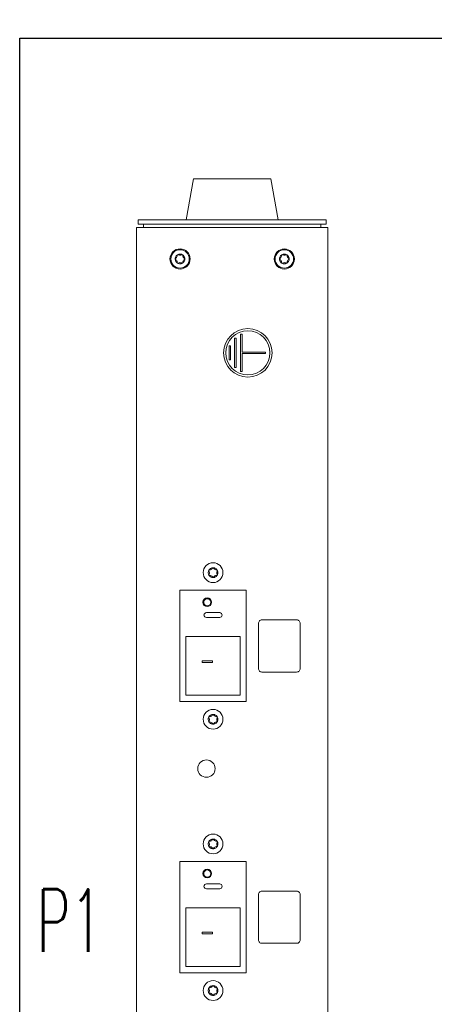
# Model space of a CAD drawing. Header units: millimetres. Extents: x 94562 to 148980, y -25377 to 3008.
# Tile 64 of 140: x 98812 to 98931, y -21301 to -21018. Entities that reach past the tile are written whole.
import ezdxf
from ezdxf.enums import TextEntityAlignment as Align

# ---------------------------------------------------------------- set-up
doc = ezdxf.new("R2010")
doc.units = ezdxf.units.MM
doc.layers.add('tt_opis', color=30, linetype='Continuous')
doc.layers.add('tt_symbole', color=40, linetype='Continuous')
doc.styles.add('Opis_czujki', font='romans.shx', dxfattribs={"width": 0.7})
doc.styles.add('Style-WORKING_1250', font='WORKING_1250.shx')

# ---------------------------------------------------------------- blocks, each defined once
blk = doc.blocks.new('IT_szafa_stojąca_42U')
for p, q in [((289.409, 1797.723), (362.752, 1797.723)), ((289.409, 1608.811), (289.409, 1797.723))]:
    blk.add_line(p, q)
blk = doc.blocks.new('PDU_(18)C13_(6)C19')
at = {"layer": 'tt_symbole', "lineweight": 5}
for p, q in [((0, 6.864), (0, 13.053)), ((0, 13.053), (0.0003, 13.053)), ((0.0003, 13.053), (0.0011, 13.053)), ((0.0011, 13.053), (0.0024, 13.053)), ((0.0024, 13.053), (0.0042, 13.053)), ((0.0036, 13.0689), (0.3901, 13.0689)), ((0.0036, 13.0601), (0.0036, 13.0689)), ((0.3758, 13.0601), (0.0036, 13.0601)), ((0.0042, 13.053), (0.0063, 13.053)), ((0.0063, 13.053), (0.0088, 13.053)), ((0.0088, 13.053), (0.0114, 13.053)), ((0.0114, 13.053), (0.0142, 13.053)), ((0.0142, 13.053), (0.3795, 13.053)), ((0.3786, 13.0601), (0.3758, 13.0601)), ((0.3813, 13.0601), (0.3786, 13.0601)), ((0.3795, 13.053), (0.3823, 13.053)), ((0.3838, 13.0601), (0.3813, 13.0601)), ((0.3823, 13.053), (0.3849, 13.053)), ((0.3859, 13.0601), (0.3838, 13.0601)), ((0.3849, 13.053), (0.3874, 13.053)), ((0.3877, 13.0601), (0.3859, 13.0601)), ((0.3874, 13.053), (0.3895, 13.053)), ((0.389, 13.0601), (0.3877, 13.0601)), ((0.3898, 13.0601), (0.389, 13.0601)), ((0.3895, 13.053), (0.3913, 13.053)), ((0.3901, 13.0601), (0.3898, 13.0601)), ((0.3901, 13.0689), (0.3901, 13.0601)), ((0.3913, 13.053), (0.3926, 13.053)), ((0.3926, 13.053), (0.3934, 13.053)), ((0.3934, 13.053), (0.3937, 13.053)), ((0.3937, 13.053), (0.3937, 6.8826))]:
    blk.add_line(p, q, dxfattribs=at)
for points in [[(0.2913, 13.0689), (0.2765, 13.1532), (0.2758, 13.1532), (0.2726, 13.1532), (0.267, 13.1532), (0.2591, 13.1532), (0.2492, 13.1532), (0.2377, 13.1532), (0.2248, 13.1532), (0.2111, 13.1532), (0.1968, 13.1532), (0.1826, 13.1532), (0.1689, 13.1532), (0.156, 13.1532), (0.1445, 13.1532), (0.1346, 13.1532), (0.1267, 13.1532), (0.1211, 13.1532), (0.1179, 13.1532), (0.1172, 13.1532), (0.1023, 13.0689)], [(0.0143, 13.053), (0.0143, 13.0601)], [(0.3794, 13.0601), (0.3794, 13.053)], [(0.1661, 12.3392), (0.1653, 12.341), (0.165, 12.3426), (0.1651, 12.3442), (0.1657, 12.3459), (0.1661, 12.3466)], [(0.1661, 12.3466), (0.1663, 12.347), (0.1663, 12.3474), (0.1662, 12.3478), (0.1662, 12.3479)], [(0.1662, 12.3379), (0.1667, 12.339), (0.1672, 12.3403), (0.1674, 12.3416), (0.1675, 12.3429), (0.1674, 12.3442), (0.1672, 12.3455), (0.1667, 12.3467), (0.1662, 12.3479)], [(0.1662, 12.3379), (0.1663, 12.3381), (0.1663, 12.3385), (0.1663, 12.3389), (0.1661, 12.3392)]]:
    blk.add_lwpolyline(points, dxfattribs=at)
for points in [[(0.0952, 12.996), (0.0952, 12.9952), (0.0955, 12.9934), (0.0962, 12.992), (0.0972, 12.9907), (0.0988, 12.9896), (0.0991, 12.9894), (0.0993, 12.9891), (0.0995, 12.9887), (0.0995, 12.9884), (0.0994, 12.9871), (0.0991, 12.9859), (0.0987, 12.9846), (0.0981, 12.9835), (0.0974, 12.9824), (0.0965, 12.9814), (0.0955, 12.9805), (0.0944, 12.9798), (0.0943, 12.9798), (0.0939, 12.9797), (0.0935, 12.9797), (0.0931, 12.9799), (0.0924, 12.9803), (0.0907, 12.9809), (0.0891, 12.981), (0.0875, 12.9808), (0.0857, 12.98), (0.0854, 12.9798), (0.085, 12.9797), (0.0846, 12.9798), (0.0844, 12.9799), (0.0855, 12.9793), (0.0868, 12.9789), (0.0881, 12.9786), (0.0894, 12.9785), (0.0907, 12.9786), (0.092, 12.9788), (0.0932, 12.9792), (0.0944, 12.9798), (0.0946, 12.98), (0.0949, 12.9803), (0.095, 12.9806), (0.095, 12.981), (0.0952, 12.983), (0.0958, 12.9844), (0.0967, 12.9858), (0.0981, 12.9869), (0.0988, 12.9873), (0.0991, 12.9876), (0.0994, 12.9879), (0.0995, 12.9883), (0.0995, 12.9884), (0.0994, 12.9898), (0.0992, 12.9911), (0.0988, 12.9923), (0.0982, 12.9935), (0.0975, 12.9946), (0.0966, 12.9956), (0.0957, 12.9964), (0.0946, 12.9972), (0.0943, 12.9973), (0.0939, 12.9974), (0.0936, 12.9973), (0.0933, 12.9972), (0.0914, 12.9963), (0.0899, 12.9961), (0.0883, 12.9962), (0.0866, 12.9968), (0.0859, 12.9972), (0.0855, 12.9974), (0.085, 12.9974), (0.0846, 12.9973), (0.0846, 12.9973), (0.0843, 12.9971), (0.0841, 12.9968), (0.0839, 12.9965), (0.0839, 12.9961), (0.0837, 12.9942), (0.0832, 12.9927), (0.0822, 12.9913), (0.0809, 12.9902), (0.0802, 12.9898), (0.0798, 12.9895), (0.0796, 12.9892), (0.0795, 12.9888), (0.0794, 12.9887), (0.0796, 12.99), (0.0798, 12.9912), (0.0803, 12.9925), (0.0808, 12.9937), (0.0816, 12.9947), (0.0825, 12.9957), (0.0835, 12.9966), (0.0846, 12.9973), (0.0857, 12.9978), (0.087, 12.9983), (0.0883, 12.9985), (0.0896, 12.9986), (0.0909, 12.9985), (0.0922, 12.9982), (0.0934, 12.9978), (0.0946, 12.9972), (0.0947, 12.9971), (0.0949, 12.9968), (0.0951, 12.9964)], [(0.3099, 12.996), (0.3099, 12.9952), (0.3103, 12.9934), (0.3109, 12.992), (0.3119, 12.9907), (0.3136, 12.9896), (0.3138, 12.9894), (0.3141, 12.9891), (0.3142, 12.9887), (0.3142, 12.9884), (0.3141, 12.9871), (0.3139, 12.9859), (0.3134, 12.9846), (0.3128, 12.9835), (0.3121, 12.9824), (0.3112, 12.9814), (0.3102, 12.9805), (0.3091, 12.9798), (0.3091, 12.9798), (0.3087, 12.9797), (0.3082, 12.9797), (0.3078, 12.9799), (0.3071, 12.9803), (0.3054, 12.9809), (0.3038, 12.981), (0.3022, 12.9808), (0.3004, 12.98), (0.3001, 12.9798), (0.2998, 12.9797), (0.2994, 12.9798), (0.2991, 12.9799), (0.3003, 12.9793), (0.3015, 12.9789), (0.3028, 12.9786), (0.3041, 12.9785), (0.3054, 12.9786), (0.3067, 12.9788), (0.308, 12.9792), (0.3091, 12.9798), (0.3094, 12.98), (0.3096, 12.9803), (0.3098, 12.9806), (0.3098, 12.981), (0.31, 12.983), (0.3105, 12.9844), (0.3114, 12.9858), (0.3128, 12.9869), (0.3135, 12.9873), (0.3139, 12.9876), (0.3141, 12.9879), (0.3142, 12.9883), (0.3142, 12.9884), (0.3142, 12.9898), (0.3139, 12.9911), (0.3135, 12.9923), (0.3129, 12.9935), (0.3122, 12.9946), (0.3114, 12.9956), (0.3104, 12.9964), (0.3093, 12.9972), (0.3091, 12.9973), (0.3087, 12.9974), (0.3083, 12.9973), (0.308, 12.9972), (0.3062, 12.9963), (0.3046, 12.9961), (0.303, 12.9962), (0.3013, 12.9968), (0.3006, 12.9972), (0.3002, 12.9974), (0.2998, 12.9974), (0.2994, 12.9973), (0.2993, 12.9973), (0.2991, 12.9971), (0.2988, 12.9968), (0.2987, 12.9965), (0.2987, 12.9961), (0.2985, 12.9942), (0.2979, 12.9927), (0.297, 12.9913), (0.2956, 12.9902), (0.2949, 12.9898), (0.2946, 12.9895), (0.2943, 12.9892), (0.2942, 12.9888), (0.2942, 12.9887), (0.2943, 12.99), (0.2946, 12.9912), (0.295, 12.9925), (0.2956, 12.9937), (0.2963, 12.9947), (0.2972, 12.9957), (0.2982, 12.9966), (0.2993, 12.9973), (0.3005, 12.9978), (0.3017, 12.9983), (0.303, 12.9985), (0.3043, 12.9986), (0.3056, 12.9985), (0.3069, 12.9982), (0.3082, 12.9978), (0.3093, 12.9972), (0.3094, 12.9971), (0.3097, 12.9968), (0.3099, 12.9964)], [(0.0844, 12.9799), (0.0833, 12.9807), (0.0823, 12.9815), (0.0815, 12.9825), (0.0807, 12.9836), (0.0802, 12.9848), (0.0798, 12.9861), (0.0795, 12.9873), (0.0794, 12.9887), (0.0795, 12.9884), (0.0796, 12.988), (0.0798, 12.9877), (0.0801, 12.9875), (0.0818, 12.9864), (0.0828, 12.9851), (0.0834, 12.9837), (0.0838, 12.9819), (0.0838, 12.9811), (0.0838, 12.9807), (0.084, 12.9803), (0.0843, 12.98)], [(0.2991, 12.9799), (0.298, 12.9807), (0.2971, 12.9815), (0.2962, 12.9825), (0.2955, 12.9836), (0.2949, 12.9848), (0.2945, 12.9861), (0.2943, 12.9873), (0.2942, 12.9887), (0.2942, 12.9884), (0.2944, 12.988), (0.2946, 12.9877), (0.2949, 12.9875), (0.2965, 12.9864), (0.2975, 12.9851), (0.2982, 12.9837), (0.2985, 12.9819), (0.2985, 12.9811), (0.2985, 12.9807), (0.2987, 12.9803), (0.299, 12.98)], [(0.2143, 12.7571), (0.2176, 12.7571), (0.2176, 12.7937), (0.2654, 12.7937), (0.2654, 12.7969), (0.2176, 12.7969), (0.2176, 12.8335), (0.2143, 12.8335)], [(0.1935, 12.81), (0.1935, 12.7806), (0.1903, 12.7806), (0.1903, 12.81)], [(0.205, 12.8253), (0.205, 12.7653), (0.2018, 12.7653), (0.2018, 12.8253)], [(0.1488, 12.3392), (0.1487, 12.3388), (0.1486, 12.3384), (0.1488, 12.338), (0.1488, 12.3379), (0.1482, 12.339), (0.1478, 12.3403), (0.1475, 12.3416), (0.1475, 12.3429), (0.1475, 12.3442), (0.1478, 12.3455), (0.1482, 12.3467), (0.1488, 12.3479), (0.1487, 12.3476), (0.1486, 12.3473), (0.1487, 12.3469), (0.1488, 12.3466), (0.1497, 12.3448), (0.1499, 12.3432), (0.1498, 12.3416), (0.1493, 12.3399)], [(0.1563, 12.3522), (0.1552, 12.3506), (0.154, 12.3496), (0.1525, 12.3489), (0.1508, 12.3485), (0.15, 12.3485), (0.1495, 12.3485), (0.1491, 12.3483), (0.1488, 12.348), (0.1488, 12.3479), (0.1495, 12.349), (0.1504, 12.35), (0.1514, 12.3508), (0.1525, 12.3516), (0.1536, 12.3521), (0.1549, 12.3526), (0.1562, 12.3528), (0.1575, 12.3529), (0.1588, 12.3528), (0.1601, 12.3526), (0.1613, 12.3521), (0.1625, 12.3516), (0.1636, 12.3508), (0.1646, 12.35), (0.1654, 12.349), (0.1662, 12.3479), (0.166, 12.3481), (0.1657, 12.3483), (0.1653, 12.3485), (0.165, 12.3485), (0.163, 12.3487), (0.1615, 12.3492), (0.1602, 12.3501), (0.159, 12.3515), (0.1586, 12.3522), (0.1583, 12.3525), (0.158, 12.3528), (0.1576, 12.3529), (0.1575, 12.3529), (0.1572, 12.3529), (0.1568, 12.3527), (0.1566, 12.3525)], [(0.1563, 12.3336), (0.1566, 12.3332), (0.157, 12.333), (0.1574, 12.3329), (0.1575, 12.3329), (0.1562, 12.3329), (0.1549, 12.3332), (0.1536, 12.3336), (0.1525, 12.3342), (0.1514, 12.3349), (0.1504, 12.3358), (0.1495, 12.3368), (0.1488, 12.3379), (0.149, 12.3376), (0.1493, 12.3374), (0.1496, 12.3373), (0.15, 12.3372), (0.1519, 12.3371), (0.1534, 12.3365), (0.1548, 12.3356), (0.156, 12.3343)], [(0.1662, 12.3379), (0.1654, 12.3368), (0.1646, 12.3358), (0.1636, 12.3349), (0.1625, 12.3342), (0.1613, 12.3336), (0.1601, 12.3332), (0.1588, 12.3329), (0.1575, 12.3329), (0.1578, 12.3329), (0.1581, 12.333), (0.1584, 12.3333), (0.1586, 12.3336), (0.1597, 12.3352), (0.1609, 12.3362), (0.1624, 12.3369), (0.1642, 12.3372), (0.165, 12.3372), (0.1654, 12.3373), (0.1658, 12.3375), (0.1661, 12.3378)], [(0.2257, 12.0775), (0.2257, 12.3065), (0.0893, 12.3065), (0.0893, 12.0775)], [(0.1711, 12.2606), (0.1438, 12.2606), (0.1419, 12.2602), (0.1403, 12.2591), (0.1392, 12.2575), (0.1388, 12.2556), (0.1392, 12.2537), (0.1403, 12.2521), (0.1419, 12.251), (0.1438, 12.2506), (0.1711, 12.2506), (0.173, 12.251), (0.1747, 12.2521), (0.1757, 12.2537), (0.1761, 12.2556), (0.1757, 12.2575), (0.1747, 12.2591), (0.173, 12.2602)], [(0.3368, 12.2385), (0.3367, 12.2399), (0.3362, 12.2412), (0.3356, 12.2425), (0.3347, 12.2436), (0.3336, 12.2445), (0.3324, 12.2451), (0.331, 12.2455), (0.3296, 12.2457), (0.258, 12.2457), (0.2567, 12.2455), (0.2553, 12.2451), (0.2541, 12.2445), (0.253, 12.2436), (0.2521, 12.2425), (0.2514, 12.2412), (0.251, 12.2399), (0.2509, 12.2385), (0.2509, 12.1455), (0.251, 12.1441), (0.2514, 12.1427), (0.2521, 12.1415), (0.253, 12.1404), (0.2541, 12.1395), (0.2553, 12.1388), (0.2567, 12.1384), (0.258, 12.1383), (0.3296, 12.1383), (0.331, 12.1384), (0.3324, 12.1388), (0.3336, 12.1395), (0.3347, 12.1404), (0.3356, 12.1415), (0.3362, 12.1427), (0.3367, 12.1441), (0.3368, 12.1455)], [(0.1015, 12.0906), (0.2135, 12.0906), (0.2135, 12.2115), (0.1015, 12.2115)], [(0.1562, 12.1577), (0.1562, 12.1613), (0.1348, 12.1613), (0.1348, 12.1577)], [(0.1488, 12.0374), (0.1487, 12.037), (0.1486, 12.0366), (0.1488, 12.0362), (0.1488, 12.0361), (0.1482, 12.0373), (0.1478, 12.0385), (0.1475, 12.0398), (0.1475, 12.0411), (0.1475, 12.0424), (0.1478, 12.0437), (0.1482, 12.0449), (0.1488, 12.0461), (0.1487, 12.0458), (0.1486, 12.0455), (0.1487, 12.0451), (0.1488, 12.0448), (0.1497, 12.043), (0.1499, 12.0414), (0.1498, 12.0398), (0.1493, 12.0381)], [(0.1563, 12.0504), (0.1566, 12.0507), (0.1568, 12.0509), (0.1572, 12.0511), (0.1575, 12.0511), (0.1562, 12.051), (0.1549, 12.0508), (0.1536, 12.0503), (0.1525, 12.0498), (0.1514, 12.049), (0.1504, 12.0482), (0.1495, 12.0472), (0.1488, 12.0461), (0.1488, 12.0462), (0.1491, 12.0465), (0.1495, 12.0467), (0.15, 12.0467), (0.1508, 12.0467), (0.1525, 12.0471), (0.154, 12.0478), (0.1552, 12.0488)], [(0.165, 12.0467), (0.163, 12.0469), (0.1615, 12.0474), (0.1602, 12.0483), (0.159, 12.0497), (0.1586, 12.0504), (0.1583, 12.0508), (0.158, 12.051), (0.1576, 12.0511), (0.1575, 12.0511), (0.1588, 12.051), (0.1601, 12.0508), (0.1613, 12.0503), (0.1625, 12.0498), (0.1636, 12.049), (0.1646, 12.0482), (0.1654, 12.0472), (0.1662, 12.0461), (0.166, 12.0463), (0.1657, 12.0466), (0.1653, 12.0467)], [(0.1662, 12.0461), (0.1667, 12.0449), (0.1672, 12.0437), (0.1674, 12.0424), (0.1675, 12.0411), (0.1674, 12.0398), (0.1672, 12.0385), (0.1667, 12.0373), (0.1662, 12.0361), (0.1654, 12.035), (0.1646, 12.034), (0.1636, 12.0331), (0.1625, 12.0324), (0.1613, 12.0318), (0.1601, 12.0314), (0.1588, 12.0312), (0.1575, 12.0311), (0.1578, 12.0311), (0.1581, 12.0312), (0.1584, 12.0315), (0.1586, 12.0318), (0.1597, 12.0334), (0.1609, 12.0344), (0.1624, 12.0351), (0.1642, 12.0355), (0.165, 12.0355), (0.1654, 12.0355), (0.1658, 12.0357), (0.1661, 12.036), (0.1662, 12.0361), (0.1663, 12.0363), (0.1663, 12.0367), (0.1663, 12.0371), (0.1661, 12.0374), (0.1653, 12.0392), (0.165, 12.0408), (0.1651, 12.0424), (0.1657, 12.0441), (0.1661, 12.0448), (0.1663, 12.0452), (0.1663, 12.0456), (0.1662, 12.046)], [(0.1563, 12.0318), (0.1566, 12.0314), (0.157, 12.0312), (0.1574, 12.0311), (0.1575, 12.0311), (0.1562, 12.0312), (0.1549, 12.0314), (0.1536, 12.0318), (0.1525, 12.0324), (0.1514, 12.0331), (0.1504, 12.034), (0.1495, 12.035), (0.1488, 12.0361), (0.149, 12.0359), (0.1493, 12.0356), (0.1496, 12.0355), (0.15, 12.0355), (0.1519, 12.0353), (0.1534, 12.0347), (0.1548, 12.0338), (0.156, 12.0325)], [(0.1488, 11.7795), (0.1488, 11.7796), (0.1486, 11.78), (0.1487, 11.7805), (0.1488, 11.7809), (0.1493, 11.7815), (0.1498, 11.7833), (0.1499, 11.7849), (0.1497, 11.7864), (0.1488, 11.7882), (0.1487, 11.7886), (0.1486, 11.7889), (0.1487, 11.7893), (0.1488, 11.7896), (0.1482, 11.7884), (0.1478, 11.7871), (0.1475, 11.7858), (0.1475, 11.7845), (0.1475, 11.7832), (0.1478, 11.7819), (0.1482, 11.7807)], [(0.1488, 11.7896), (0.1488, 11.7896), (0.1491, 11.7899), (0.1495, 11.7901), (0.15, 11.7902), (0.1508, 11.7902), (0.1525, 11.7905), (0.154, 11.7912), (0.1552, 11.7922), (0.1563, 11.7939), (0.1566, 11.7942), (0.1568, 11.7944), (0.1572, 11.7945), (0.1575, 11.7946), (0.1562, 11.7945), (0.1549, 11.7942), (0.1536, 11.7938), (0.1525, 11.7932), (0.1514, 11.7925), (0.1504, 11.7916), (0.1495, 11.7906)], [(0.1563, 11.7752), (0.1566, 11.7749), (0.157, 11.7746), (0.1574, 11.7745), (0.1575, 11.7745), (0.1562, 11.7746), (0.1549, 11.7749), (0.1536, 11.7753), (0.1525, 11.7759), (0.1514, 11.7766), (0.1504, 11.7775), (0.1495, 11.7784), (0.1488, 11.7795), (0.149, 11.7793), (0.1493, 11.7791), (0.1496, 11.7789), (0.15, 11.7789), (0.1519, 11.7787), (0.1534, 11.7782), (0.1548, 11.7773), (0.156, 11.7759)], [(0.165, 11.7902), (0.163, 11.7903), (0.1615, 11.7909), (0.1602, 11.7918), (0.159, 11.7932), (0.1586, 11.7939), (0.1583, 11.7942), (0.158, 11.7945), (0.1576, 11.7946), (0.1575, 11.7946), (0.1588, 11.7945), (0.1601, 11.7942), (0.1613, 11.7938), (0.1625, 11.7932), (0.1636, 11.7925), (0.1646, 11.7916), (0.1654, 11.7906), (0.1662, 11.7896), (0.166, 11.7898), (0.1657, 11.79), (0.1653, 11.7902)], [(0.1662, 11.7795), (0.1654, 11.7784), (0.1646, 11.7775), (0.1636, 11.7766), (0.1625, 11.7759), (0.1613, 11.7753), (0.1601, 11.7749), (0.1588, 11.7746), (0.1575, 11.7745), (0.1578, 11.7746), (0.1581, 11.7747), (0.1584, 11.7749), (0.1586, 11.7752), (0.1597, 11.7768), (0.1609, 11.7779), (0.1624, 11.7786), (0.1642, 11.7789), (0.165, 11.7789), (0.1654, 11.779), (0.1658, 11.7792), (0.1661, 11.7794)], [(0.1661, 11.7809), (0.1653, 11.7826), (0.165, 11.7842), (0.1651, 11.7858), (0.1657, 11.7875), (0.1661, 11.7882), (0.1663, 11.7886), (0.1663, 11.7891), (0.1662, 11.7895), (0.1662, 11.7896), (0.1667, 11.7884), (0.1672, 11.7871), (0.1674, 11.7858), (0.1675, 11.7845), (0.1674, 11.7832), (0.1672, 11.7819), (0.1667, 11.7807), (0.1662, 11.7795), (0.1663, 11.7798), (0.1663, 11.7802), (0.1663, 11.7805)], [(0.0893, 11.5191), (0.2257, 11.5191), (0.2257, 11.7482), (0.0893, 11.7482)], [(0.1711, 11.7023), (0.1438, 11.7023), (0.1419, 11.7019), (0.1403, 11.7008), (0.1392, 11.6992), (0.1388, 11.6973), (0.1392, 11.6954), (0.1403, 11.6937), (0.1419, 11.6927), (0.1438, 11.6923), (0.1711, 11.6923), (0.173, 11.6927), (0.1747, 11.6937), (0.1757, 11.6954), (0.1761, 11.6973), (0.1757, 11.6992), (0.1747, 11.7008), (0.173, 11.7019)], [(0.3296, 11.6873), (0.258, 11.6873), (0.2567, 11.6872), (0.2553, 11.6868), (0.2541, 11.6861), (0.253, 11.6852), (0.2521, 11.6842), (0.2514, 11.6829), (0.251, 11.6816), (0.2509, 11.6802), (0.2509, 11.5871), (0.251, 11.5857), (0.2514, 11.5844), (0.2521, 11.5831), (0.253, 11.5821), (0.2541, 11.5812), (0.2553, 11.5805), (0.2567, 11.5801), (0.258, 11.58), (0.3296, 11.58), (0.331, 11.5801), (0.3324, 11.5805), (0.3336, 11.5812), (0.3347, 11.5821), (0.3356, 11.5831), (0.3362, 11.5844), (0.3367, 11.5857), (0.3368, 11.5871), (0.3368, 11.6802), (0.3367, 11.6816), (0.3362, 11.6829), (0.3356, 11.6842), (0.3347, 11.6852), (0.3336, 11.6861), (0.3324, 11.6868), (0.331, 11.6872)], [(0.1015, 11.5323), (0.2135, 11.5323), (0.2135, 11.6532), (0.1015, 11.6532)], [(0.1562, 11.5993), (0.1562, 11.603), (0.1348, 11.603), (0.1348, 11.5993)], [(0.1586, 11.4734), (0.1597, 11.4751), (0.1609, 11.4761), (0.1624, 11.4768), (0.1642, 11.4771), (0.165, 11.4771), (0.1654, 11.4772), (0.1658, 11.4774), (0.1661, 11.4777), (0.1662, 11.4777), (0.1663, 11.478), (0.1663, 11.4784), (0.1663, 11.4787), (0.1661, 11.4791), (0.1653, 11.4809), (0.165, 11.4824), (0.1651, 11.484), (0.1657, 11.4857), (0.1661, 11.4864), (0.1663, 11.4868), (0.1663, 11.4873), (0.1662, 11.4877), (0.1662, 11.4878), (0.1654, 11.4889), (0.1646, 11.4898), (0.1636, 11.4907), (0.1625, 11.4914), (0.1613, 11.492), (0.1601, 11.4924), (0.1588, 11.4927), (0.1575, 11.4928), (0.1572, 11.4927), (0.1568, 11.4926), (0.1566, 11.4924), (0.1563, 11.4921), (0.1552, 11.4905), (0.154, 11.4894), (0.1525, 11.4887), (0.1508, 11.4884), (0.15, 11.4884), (0.1495, 11.4883), (0.1491, 11.4882), (0.1488, 11.4878), (0.1488, 11.4878), (0.1495, 11.4889), (0.1504, 11.4898), (0.1514, 11.4907), (0.1525, 11.4914), (0.1536, 11.492), (0.1549, 11.4924), (0.1562, 11.4927), (0.1575, 11.4928), (0.1576, 11.4928), (0.158, 11.4927), (0.1583, 11.4924), (0.1586, 11.4921), (0.159, 11.4914), (0.1602, 11.49), (0.1615, 11.4891), (0.163, 11.4886), (0.165, 11.4884), (0.1653, 11.4884), (0.1657, 11.4882), (0.166, 11.488), (0.1662, 11.4878), (0.1667, 11.4866), (0.1672, 11.4853), (0.1674, 11.4841), (0.1675, 11.4827), (0.1674, 11.4814), (0.1672, 11.4802), (0.1667, 11.4789), (0.1662, 11.4777), (0.1654, 11.4767), (0.1646, 11.4757), (0.1636, 11.4748), (0.1625, 11.4741), (0.1613, 11.4735), (0.1601, 11.4731), (0.1588, 11.4728), (0.1575, 11.4727), (0.1578, 11.4728), (0.1581, 11.4729), (0.1584, 11.4731)], [(0.1488, 11.4791), (0.1487, 11.4787), (0.1486, 11.4782), (0.1488, 11.4778), (0.1488, 11.4777), (0.1482, 11.4789), (0.1478, 11.4802), (0.1475, 11.4814), (0.1475, 11.4827), (0.1475, 11.4841), (0.1478, 11.4853), (0.1482, 11.4866), (0.1488, 11.4878), (0.1487, 11.4875), (0.1486, 11.4871), (0.1487, 11.4868), (0.1488, 11.4864), (0.1497, 11.4847), (0.1499, 11.4831), (0.1498, 11.4815), (0.1493, 11.4798)], [(0.1563, 11.4734), (0.1566, 11.4731), (0.157, 11.4728), (0.1574, 11.4727), (0.1575, 11.4727), (0.1562, 11.4728), (0.1549, 11.4731), (0.1536, 11.4735), (0.1525, 11.4741), (0.1514, 11.4748), (0.1504, 11.4757), (0.1495, 11.4767), (0.1488, 11.4777), (0.149, 11.4775), (0.1493, 11.4773), (0.1496, 11.4772), (0.15, 11.4771), (0.1519, 11.477), (0.1534, 11.4764), (0.1548, 11.4755), (0.156, 11.4741)]]:
    blk.add_lwpolyline(points, close=True, dxfattribs=at)
for centre, radius in [((0.0895, 12.9886), 0.0208), ((0.0895, 12.9886), 0.019), ((0.3042, 12.9885), 0.0208), ((0.3042, 12.9886), 0.019), ((0.2291, 12.7953), 0.05), ((0.2291, 12.7953), 0.0455), ((0.1575, 12.3429), 0.0204), ((0.1455, 12.282), 0.00909), ((0.1455, 12.282), 0.00727), ((0.1575, 12.0411), 0.0204), ((0.1439, 11.9395), 0.0179), ((0.1575, 11.7845), 0.0204), ((0.1455, 11.7236), 0.0091), ((0.1455, 11.7236), 0.00727), ((0.1575, 11.4827), 0.0204)]:
    blk.add_circle(centre, radius, dxfattribs=at)

msp = doc.modelspace()

# ---------------------------------------------------------------- block references
at = {"layer": 'tt_symbole'}
for name, p, xscale, yscale, zscale in [('IT_szafa_stojąca_42U', (95917.5, -39000.65), 10, 10, 10), ('PDU_(18)C13_(6)C19', (98845.21, -22901.43), 139.7022507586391, 139.7022507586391, 139.7022507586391)]:
    msp.add_blockref(name, p, dxfattribs=dict(at, xscale=xscale, yscale=yscale, zscale=zscale))

# ---------------------------------------------------------------- texts
at = {"layer": 'tt_opis', "style": 'Opis_czujki', "width": 0.6}
msp.add_text('P1', height=18, dxfattribs=at).set_placement((98835.44, -21286.15), align=Align.RIGHT)
at = {"layer": 'tt_opis', "insert": (98878.26, -20773.06), "char_height": 40, "attachment_point": 1, "style": 'Style-WORKING_1250'}
msp.add_mtext_dynamic_manual_height_columns('\\pi91.52292;Szafa stojąca\\P\\pi79.14197;42U 800x1000\\P\\pi73.42769;LPD1 (szafa 1)', width=592.5697, gutter_width=12.5, heights=[209.4], dxfattribs=at)

doc.saveas('drawing.dxf')
